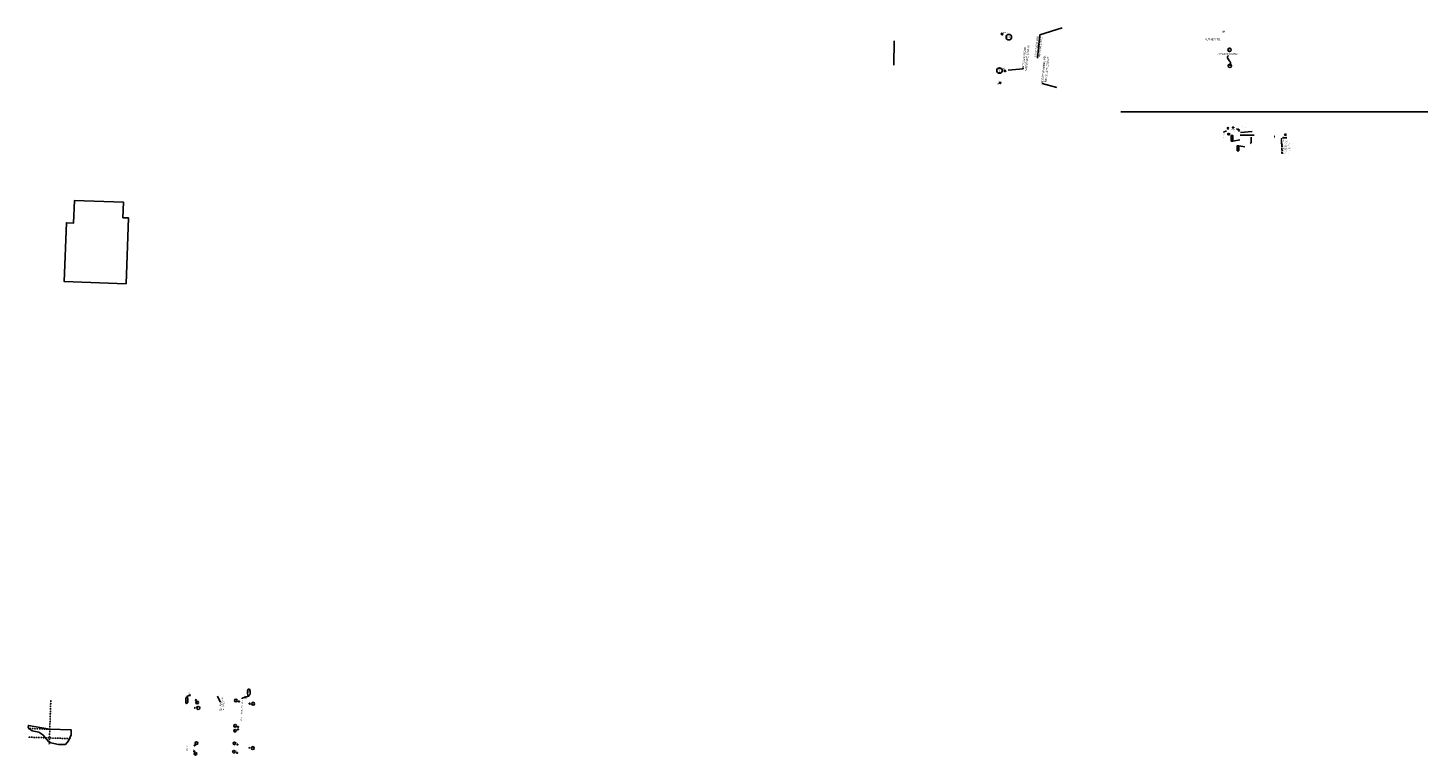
# Model space of a CAD drawing. Header units: feet. Extents: x -11 to 322919, y -12 to 577673.
# Tile 15 of 16: x 160381 to 169497, y 289415 to 294153. Entities that reach past the tile are written whole.
import ezdxf
from ezdxf.enums import TextEntityAlignment as Align

# ---------------------------------------------------------------- set-up
doc = ezdxf.new("R2010")
doc.units = ezdxf.units.FT
doc.header["$MEASUREMENT"] = 0
doc.linetypes.add('F', pattern=[0.15, 0.1, -0.05])
doc.linetypes.add('HIDDEN4', pattern=[0.09375, 0.0625, -0.03125])
for name, color, linetype in [('DV_X_Property_Line', 80, 'Continuous'), ('RW_P_Text-Parcel-001', 140, 'Continuous'), ('RW_X_Text-CLplat', 30, 'Continuous'), ('RW_X_Text-PropMap', 10, 'Continuous'), ('SC_Scratch1', 1, 'Continuous'), ('SC_Scratch10-002', 244, 'Continuous'), ('SC_Scratch12', 7, 'Continuous')]:
    doc.layers.add(name, color=color, linetype=linetype)
doc.styles.add('COEC', font='SWISSCK.ttf')
doc.styles.add('LEROY', font='simplex')
doc.styles.add('Slanted-Normal', font='font31.shx', dxfattribs={"height": 0.1})
doc.styles.get("Standard").update_dxf_attribs({"font": 'font31.shx'})
doc.styles.add('Style-font31', font='font31.shx')
doc.styles.add('Text - CenterTop 0.14 Italic', font='ariali.ttf', dxfattribs={"height": 0.14})
doc.dimstyles.new('COEC', dxfattribs={"dimscale": 13.9, "dimtxt": 0.18, "dimasz": 0.18, "dimexe": 0.18, "dimexo": 0.0625, "dimgap": 0.09, "dimtad": 1, "dimzin": 0, "dimdsep": 46, "dimtxsty": 'Standard', "dimcen": 0.09, "dimclrd": 256, "dimclre": 256, "dimclrt": 256, "dimaunit": 1, "dimadec": 4, "dimazin": 0, "dimtfac": 1, "dimtofl": 0, "dimtmove": 0, "dimatfit": 3, "dimfxl": 1, "dimtolj": 1, "dimtzin": 0, "dimlwd": -1, "dimlwe": -1, "dimarcsym": 0})

# ---------------------------------------------------------------- blocks, each defined once
blk = doc.blocks.new('A$C53e9f13d')
at = {"layer": 'RW_P_Text-Parcel-001'}
blk.add_lwpolyline([(3.4, 1.1, 0.249051), (0, 0)], format="xyb", dxfattribs=at)
blk.add_solid([(3.4, 1.4), (5.5, 1), (3.4, 0.7)], dxfattribs=at)
blk = doc.blocks.new('306')
at = {"color": 0, "linetype": 'ByBlock'}
for p, q in [((0.04, 0.03), (0.09, 0.08)), ((-0.04, -0.03), (-0.09, -0.08))]:
    blk.add_line(p, q, dxfattribs=at)
blk.add_lwpolyline([(-0.03, -0.06), (0.02, -0.06), (0.06, 0), (0.02, 0.06), (-0.03, 0.06), (-0.06, 0)], close=True, dxfattribs=at)
blk = doc.blocks.new('307')
at = {"linetype": 'HIDDEN4'}
for p, q in [((-0.05, 0.05), (0.05, 0.05)), ((-0.05, -0.05), (-0.05, 0.05)), ((0.05, 0.05), (0.05, -0.05)), ((0.05, -0.05), (-0.05, -0.05))]:
    blk.add_line(p, q, dxfattribs=at)
at = {"color": 0, "linetype": 'HIDDEN4'}
for p, q in [((-0.03, 0.03), (0.03, -0.03)), ((0.03, 0.03), (-0.03, -0.03))]:
    blk.add_line(p, q, dxfattribs=at)
blk = doc.blocks.new('309')
at = {"color": 0, "linetype": 'HIDDEN4'}
for p, q in [((-0.03, 0.03), (0.03, -0.03)), ((0.03, 0.03), (-0.03, -0.03))]:
    blk.add_line(p, q, dxfattribs=at)
blk = doc.blocks.new('343')
at = {"color": 0, "linetype": 'ByBlock'}
for radius in [0.0879, 0.045]:
    blk.add_arc((0, 0), radius, 311.53396, 310.53396, dxfattribs=at)

msp = doc.modelspace()

# ---------------------------------------------------------------- hatches: boundary and pattern name
at = {"layer": 'RW_P_Text-Parcel-001'}
h = msp.add_hatch(color=256, dxfattribs=at)
edge = h.paths.add_edge_path()
edge.add_arc((168545.6, 293373.9), 0.25, 0, 360)

# ---------------------------------------------------------------- linework, layer by layer
at = {"layer": 'DV_X_Property_Line', "color": 247, "linetype": 'F'}
for p, q in [((160519.2, 289486.3), (160529.3, 289772.3)), ((160660.8, 289521.4), (160380.8, 289531.2)), ((160382.8, 289588), (160520.9, 289583.1))]:
    msp.add_line(p, q, dxfattribs=at)
at = {"layer": 'RW_P_Text-Parcel-001'}
for p, q in [((168272.7, 293455), (168364.3, 293454.3)), ((168275.6, 293472.6), (168351.2, 293479.2)), ((168346, 293442.3), (168345.7, 293405.2)), ((168225.4, 293416.3), (168272.5, 293424.8)), ((168264.8, 293385.8), (168303.9, 293378.3)), ((168345.7, 293405.2), (168338.2, 293399.5)), ((168545.6, 293363.3), (168544, 293363.3)), ((168545, 293358), (168544, 293358)), ((168545.6, 293363.3), (168544.5, 293364.5)), ((168545.6, 293363.3), (168544.5, 293362.1)), ((168545.2, 293358.4), (168544.5, 293359.2)), ((168545.2, 293357.5), (168544.5, 293356.8)), ((168545.6, 293363.3), (168545.6, 293365)), ((168545.6, 293363.3), (168546.8, 293364.5)), ((168545.6, 293363.3), (168547.3, 293363.3)), ((168545.6, 293363.3), (168545.6, 293361.6)), ((168545.6, 293363.3), (168546.8, 293362.1)), ((168545.6, 293358.6), (168545.6, 293359.6)), ((168545.6, 293357.3), (168545.6, 293356.3)), ((168546.1, 293358.4), (168546.8, 293359.2)), ((168546.1, 293357.5), (168546.8, 293356.8)), ((168546.3, 293358), (168547.3, 293358))]:
    msp.add_line(p, q, dxfattribs=at)
at = {"layer": 'RW_P_Text-Parcel-001', "linetype": 'HIDDEN4'}
for p, q in [((168544.5, 293375), (168546.7, 293375)), ((168544.5, 293372.9), (168544.5, 293375)), ((168546.7, 293372.9), (168544.5, 293372.9)), ((168544.6, 293369.7), (168546.7, 293369.7)), ((168544.6, 293367.5), (168544.6, 293369.7)), ((168546.7, 293367.5), (168544.6, 293367.5)), ((168546.7, 293375), (168546.7, 293372.9)), ((168546.7, 293369.7), (168546.7, 293367.5))]:
    msp.add_line(p, q, dxfattribs=at)
at = {"layer": 'RW_P_Text-Parcel-001'}
for points in [[(168215.5, 293416.3), (168215.5, 293453), (168225.4, 293453), (168225.4, 293416.3)], [(168255, 293352.7), (168255, 293385.8), (168264.8, 293385.8), (168264.8, 293352.7)], [(168544.7, 293379.3), (168544.2, 293378.5), (168545.2, 293378.5), (168545.6, 293377.7), (168546.1, 293378.5), (168547, 293378.5), (168546.6, 293379.3), (168547, 293380.1), (168546.1, 293380.1), (168545.6, 293380.9), (168545.2, 293380.1), (168544.2, 293380.1)], [(168545.6, 293391.2), (168544.3, 293388.9), (168546.9, 293388.9)]]:
    msp.add_lwpolyline(points, close=True, dxfattribs=at)
for points, const_width in [([(168251.4, 293494.4, 1), (168251.4, 293494.9, 1)], 0.525), ([(168542, 293430.8, 1), (168543.1, 293430.8, 1)], 1.05)]:
    msp.add_lwpolyline(points, format="xyb", close=True, dxfattribs=dict(at, const_width=const_width))
for points, format in [([(168499.6, 293448.7, 0.249051), (168496.2, 293447.6)], "xyb"), ([(168552.8, 293459.3, 0, 0.749, 0), (168555, 293459.3, 0, 0, -0.2615), (168556.6, 293458.5, 0, 0, 0.949202)], "xyseb"), ([(168552.8, 293456.4, 0, 0.749, 0), (168555, 293456.3, 0, 0, 0.2615), (168556.6, 293457.2, 0, 0, -0.949202)], "xyseb"), ([(168555.8, 293462.4, 0, 0.749, 0), (168555.9, 293460.1, 0, 0, 0.2615), (168556.8, 293458.6, 0, 0, -0.949202)], "xyseb"), ([(168556, 293453.3, 0, 0.749, 0), (168555.9, 293455.5, 0, 0, -0.2615), (168556.8, 293457.1, 0, 0, 0.949202)], "xyseb"), ([(168558.8, 293462.4, 0, 0.749, 0), (168558.8, 293460.1, 0, 0, -0.2615), (168557.9, 293458.6, 0, 0, 0.949202)], "xyseb"), ([(168558.8, 293453.3, 0, 0.749, 0), (168558.8, 293455.5, 0, 0, 0.2615), (168557.9, 293457.1, 0, 0, -0.949202)], "xyseb"), ([(168561.9, 293459.4, 0, 0.749, 0), (168559.7, 293459.3, 0, 0, 0.2615), (168558.1, 293458.4, 0, 0, -0.949202)], "xyseb"), ([(168561.9, 293456.3, 0, 0.749, 0), (168559.7, 293456.4, 0, 0, -0.2615), (168558.1, 293457.3, 0, 0, 0.949202)], "xyseb"), ([(168564.3, 293456.6), (168565.4, 293457.3, -0.225998), (168564.2, 293454.4), (168564.3, 293454.3, 0.253582), (168565.4, 293457.3), (168566.4, 293456.5)], "xyb"), ([(168564.5, 293458.5), (168565.5, 293457.8, 0.225998), (168564.4, 293460.7), (168564.4, 293460.8, -0.253582), (168565.5, 293457.8), (168566.5, 293458.6)], "xyb"), ([(168566.8, 293454.1), (168567.5, 293455.2, 0.225998), (168564.6, 293454), (168564.5, 293454.1, -0.253582), (168567.5, 293455.2), (168566.7, 293456.1)], "xyb"), ([(168566.9, 293461), (168567.6, 293460, -0.225998), (168564.7, 293461.1), (168564.6, 293461, 0.253582), (168567.6, 293460), (168566.8, 293459)], "xyb"), ([(168569.1, 293454), (168568.4, 293455, -0.225998), (168571.3, 293453.9), (168571.4, 293454, 0.253582), (168568.4, 293455), (168569.2, 293456)], "xyb"), ([(168569.4, 293461), (168568.7, 293460, 0.225998), (168571.6, 293461.1), (168571.6, 293461, -0.253582), (168568.7, 293460), (168569.5, 293459)], "xyb"), ([(168571.7, 293456.6), (168570.6, 293457.3, 0.225998), (168571.8, 293454.4), (168571.7, 293454.3, -0.253582), (168570.6, 293457.3), (168569.6, 293456.5)], "xyb"), ([(168571.8, 293458.5), (168570.7, 293457.8, -0.225998), (168571.9, 293460.7), (168571.8, 293460.8, 0.253582), (168570.7, 293457.8), (168569.8, 293458.6)], "xyb")]:
    msp.add_lwpolyline(points, format=format, dxfattribs=at)
at = {"layer": 'RW_P_Text-Parcel-001', "const_width": 0.649, "flags": 128}
msp.add_lwpolyline([(168545.3, 293363.3, 1), (168546, 293363.3, 1)], format="xyb", close=True, dxfattribs=at)
at = {"layer": 'RW_P_Text-Parcel-001'}
for centre, radius in [((168251.4, 293494.6), 0.525), ((168542.6, 293430.8), 1.05), ((168542.7, 293415.9), 1.05), ((168545.6, 293358), 0.644), ((168545.6, 293379.3), 0.349), ((168545.6, 293368.6), 0.25)]:
    msp.add_circle(centre, radius, dxfattribs=at)
for centre, radius in [((168542.7, 293422.1), 1.02), ((168542.7, 293410.4), 1.02), ((168542.7, 293405.8), 1), ((168542.7, 293400.4), 1), ((168542.7, 293405.8), 0.441), ((168542.7, 293400.4), 0.441)]:
    msp.add_arc(centre, radius, 266.53396, 265.53396, dxfattribs=at)
for centre, major_axis in [((168193.6, 293499.6), (0.09, 6.73)), ((168195.7, 293461.6), (0.08, 6.12)), ((168202.6, 293461.6), (0.08, 5.56)), ((168227.5, 293503.7), (5.56, 0)), ((168265.9, 293485.6), (0.08, 5.56))]:
    msp.add_ellipse(centre, major_axis=major_axis, ratio=0.4567, dxfattribs=at)
msp.add_spline([(168251.4, 293494.6), (168252.3, 293493.6), (168254, 293492.4), (168256, 293492.1), (168258.4, 293492.5), (168261.1, 293492.8), (168263.4, 293492.1), (168264.6, 293490.3)], degree=3, dxfattribs=at)
msp.add_solid([(168499.6, 293449), (168501.7, 293448.6), (168499.6, 293448.3)], dxfattribs=at)
at = {"layer": 'RW_X_Text-CLplat'}
for p, q in [((166969.6, 294107.8), (166954.5, 293956.2)), ((167114.4, 294152.9), (166969.6, 294107.8)), ((166711.5, 293796.1, 886.7), (166716.9, 293802.5, 886.7)), ((166711.5, 293796.1, 886.7), (166705.1, 293801.5, 886.7)), ((166711.5, 293796.1, 886.7), (166706.1, 293789.7, 886.7)), ((166711.5, 293796.1, 886.7), (166717.9, 293790.7, 886.7)), ((161435.2, 289804.4), (161415, 289796.7)), ((161415, 289793.4), (161415, 289796.7)), ((161775.2, 289784.6), (161795.8, 289791.6)), ((161795.8, 289791.6), (161818.1, 289798.2)), ((161818.1, 289798.2), (161818.1, 289801.8)), ((161466.4, 289721.8, 967.1), (161462.5, 289725.1, 967.1)), ((161466.4, 289721.8, 967.1), (161463.1, 289718, 967.1)), ((161466.4, 289721.8, 967.1), (161469.6, 289725.7, 967.1)), ((161466.4, 289721.8, 967.1), (161470.2, 289718.6, 967.1)), ((161775, 289780.2), (161775.2, 289784.6)), ((161822.3, 289462, 966.5), (161818.5, 289465.2, 966.5)), ((161822.3, 289462, 966.5), (161819.1, 289458.1, 966.5)), ((161822.3, 289462, 966.5), (161825.6, 289465.8, 966.5)), ((161822.3, 289462, 966.5), (161826.2, 289458.7, 966.5))]:
    msp.add_line(p, q, dxfattribs=at)
at = {"layer": 'RW_X_Text-CLplat', "linetype": 'Continuous'}
msp.add_line((166019.2, 293910.3), (166021.1, 294069.6), dxfattribs=at)
at = {"layer": 'RW_X_Text-CLplat'}
for points in [[(161428.6, 289789, 0, 2.25, 0), (161428.8, 289795.7, 0, 0, -0.2615), (161431.7, 289800.4, 0, 0, 0.949202)], [(161803.2, 289779.2, 0, 2.25, 0), (161803.4, 289786, 0, 0, 0.2615), (161800.8, 289790.8, 0, 0, -0.949202)]]:
    msp.add_lwpolyline(points, format="xyseb", dxfattribs=at)
at = {"layer": 'RW_X_Text-CLplat', "const_width": 3.15}
for points in [[(161435.2, 289802.9, 1), (161435.2, 289806, 1)], [(161795.8, 289790.1, 1), (161795.8, 289793.2, 1)]]:
    msp.add_lwpolyline(points, format="xyb", close=True, dxfattribs=at)
at = {"layer": 'RW_X_Text-CLplat'}
for centre, radius in [((166767.1, 294092.9), 18), ((166706.8, 293875.4), 18), ((161435.2, 289804.4), 3.15), ((161795.8, 289791.6), 3.15), ((161482.5, 289756.8), 8.64), ((161489.9, 289721.5, 6.2), 9.72), ((161734.5, 289770.6), 8.64), ((161847, 289749, 15.5), 9.72), ((161729.6, 289605.5), 8.64), ((161728.8, 289573.5), 8.64), ((161471, 289423.5), 8.64), ((161477.7, 289492.6), 8.64), ((161722, 289436.6), 8.64), ((161724.6, 289491), 8.64), ((161844.8, 289459.9, 5.6), 9.72)]:
    msp.add_circle(centre, radius, dxfattribs=at)
for centre, radius, start, end in [((166722.9, 294113.1), 5.1, 266.53396, 265.53396), ((166742, 293873.6), 5.1, 351.02236, 350.02236), ((161474.1, 289773, 967.7), 3.06, 356.53396, 355.53396), ((161754.8, 289763.1, 973), 3.06, 356.53396, 355.53396), ((161824, 289749.5, 972.8), 3.06, 356.53396, 355.53396), ((161748.2, 289581.8, 969.3), 3.06, 356.53396, 355.53396), ((161748.8, 289598.3, 969.8), 3.06, 356.53396, 355.53396), ((161462.3, 289439.4, 963.9), 3.06, 356.53396, 355.53396), ((161466, 289477.9, 964.1), 3.06, 356.53396, 355.53396), ((161742.6, 289428.4, 965.3), 3.06, 356.53396, 355.53396), ((161744.6, 289483.2, 966.7), 3.06, 356.53396, 355.53396)]:
    msp.add_arc(centre, radius, start, end, dxfattribs=at)
for centre, ratio in [((161414.8, 289771.9), 0.340489), ((161818.3, 289823.3), 0.423648)]:
    msp.add_ellipse(centre, major_axis=(0.2, 21.5), ratio=ratio, dxfattribs=at)
at = {"layer": 'RW_X_Text-PropMap'}
msp.add_line((167496.6, 293605.7), (169496.6, 293605.7), dxfattribs=at)
at = {"layer": 'RW_X_Text-PropMap', "const_width": 2.62}
msp.add_lwpolyline([(168207.8, 293906.2, 1), (168205.5, 293904.9, 1)], format="xyb", close=True, dxfattribs=at)
at = {"layer": 'RW_X_Text-PropMap'}
for centre in [(168204.8, 294010.6), (168206.6, 293905.6)]:
    msp.add_circle(centre, 11.2, dxfattribs=at)
msp.add_spline([(168206.6, 293905.6), (168209.3, 293911.8), (168211, 293922.1), (168208.2, 293931.7), (168201.1, 293941.8), (168193.6, 293953.3), (168191.9, 293964.9), (168197, 293974.5)], degree=3, dxfattribs=at)
at = {"layer": 'SC_Scratch10-002'}
msp.add_lwpolyline([(161019.6, 292486.5), (160616.6, 292500.7), (160631.2, 292884), (160677.9, 292881.3), (160684.4, 293029.5), (161003.1, 293017.6), (160999.1, 292915.7), (161035.7, 292914.6)], close=True, dxfattribs=at)
at = {"layer": 'SC_Scratch12', "flags": 128}
msp.add_lwpolyline([(160624.7, 289482.6), (160645.3, 289507.1), (160661.7, 289546.3), (160662.9, 289578.1), (160520.9, 289583.1), (160383.5, 289607.9), (160383, 289592.4), (160408, 289572.9), (160451.1, 289562.8), (160477.7, 289545.8), (160516.3, 289500.7), (160529.1, 289494.1), (160579.5, 289484.2)], close=True, dxfattribs=at)

# ---------------------------------------------------------------- block references
at = {"layer": 'RW_P_Text-Parcel-001'}
for name, p, xscale, yscale, zscale in [('306', (168545.6, 293395.3), 20, 20, 20), ('343', (168545.6, 293384.6), 15.3, 15.3, 15.3), ('307', (168545.6, 293352.6), 20, 20, 20), ('309', (168545.7, 293347.3), 20, 20, 20)]:
    msp.add_blockref(name, p, dxfattribs=dict(at, xscale=xscale, yscale=yscale, zscale=zscale))
at = {"layer": 'SC_Scratch1'}
msp.add_blockref('A$C53e9f13d', (168496, 293442.5), dxfattribs=at)

# ---------------------------------------------------------------- texts
at = {"layer": 'RW_P_Text-Parcel-001'}
for s, height, rotation, style, p in [('16-SH1', 2.5, 89.64469, 'Slanted-Normal', (168194.9, 293499.5)), ('55SH', 2.5, 89.64469, 'Slanted-Normal', (168197.1, 293461.3)), ('XXXXXXXX', 2.5, 89.64469, 'Slanted-Normal', (168204.1, 293461.3)), ('10T', 2.8, 90, 'Text - CenterTop 0.14 Italic', (168267.4, 293485.3)), ('PC STA. 21+27.19', 2.8, 179.64469, 'Slanted-Normal', (168290.5, 293454.2)), ('PT STA. 24+72.60', 2.8, 184.99417, 'Slanted-Normal', (168295.3, 293473.4)), ("133+91.63,0.00' RT", 2.5, 89.64469, 'Slanted-Normal', (168344.9, 293423.7))]:
    msp.add_text(s, height=height, rotation=rotation, dxfattribs=dict(at, style=style)).set_placement(p, align=Align.CENTER)
at = {"layer": 'RW_P_Text-Parcel-001', "style": 'Style-font31', "width": 0.9}
msp.add_text('BEGIN ACQUISITION', height=2.5, rotation=90, dxfattribs=at).set_placement((168219.4, 293417.3))
at = {"layer": 'RW_P_Text-Parcel-001', "style": 'Style-font31'}
for s, height, rotation, p in [('STA 118+92.00', 2.5, 90, (168223.4, 293417.6)), ('L', 2.8, 180, (168307.6, 293507.6)), ('P', 2.8, 180, (168308, 293506.9)), ('END ACQUISITION', 2.5, 90, (168258.8, 293353.7)), ('STA 132+70.00', 2.5, 90, (168262.9, 293354))]:
    msp.add_text(s, height=height, rotation=rotation, dxfattribs=at).set_placement(p)
at = {"layer": 'RW_P_Text-Parcel-001'}
for s, height, style, p in [('XX', 2.8, 'Text - CenterTop 0.14 Italic', (168227.3, 293502.3)), ('%%ULEGEND', 5, 'COEC', (168564.4, 293438.5))]:
    msp.add_text(s, height=height, dxfattribs=dict(at, style=style)).set_placement(p, align=Align.CENTER)
for s, height, style, p in [('P', 2.8, 'Style-font31', (168289.3, 293506.2)), ('L', 2.8, 'Style-font31', (168289.7, 293505.5)), ('(P)', 2.5, 'LEROY', (168543.2, 293340.8)), ('(M)', 2.5, 'LEROY', (168543.3, 293335.4))]:
    msp.add_text(s, height=height, dxfattribs=dict(at, style=style)).set_placement(p)
at = {"layer": 'RW_P_Text-Parcel-001', "style": 'Slanted-Normal', "width": 0.95}
msp.add_text("35+91.22,0.00' RT", height=2.5, rotation=89.64469, dxfattribs=at).set_placement((168349, 293424.4), align=Align.CENTER)
at = {"layer": 'RW_P_Text-Parcel-001'}
for s, height, p in [('M.N.S.', 1.4, (168543.9, 293417.4)), ('M.N.F.', 1.4, (168543.9, 293411.9)), ('P.F.', 1.4, (168544.4, 293406.4)), ('I.P.S.', 1.4, (168544.4, 293431.6)), ('P.F.', 1.4, (168544.4, 293401.1)), ('I.P.F.', 1.4, (168544.6, 293422.9)), ('W/CAP SET', 2.5, (168553.3, 293426.7)), ('GIN SPINDLE SET', 2.5, (168553.1, 293362.1)), ('5/8" X 30" REBAR', 2.5, (168553.3, 293430.5)), ('CONCRETE MONUMENT FOUND', 2.5, (168553.3, 293383.3)), ('STONE FOUND', 2.5, (168553.3, 293378)), ('GIN SPINDLE FOUND', 2.5, (168553.3, 293356.7)), ('CUT "X" IN MONUMENT BOX', 2.5, (168553.3, 293351.4)), ('CUT "X" IN MONUMENT BOX', 2.5, (168553.3, 293346)), ('IRON PIN FOUND', 2.5, (168553.2, 293421)), ('MAG NAIL SET', 2.5, (168553.3, 293415.4)), ('MAG NAIL FOUND', 2.5, (168553.3, 293410.1)), ('IRON PIPE FOUND', 2.5, (168553.3, 293404.8)), ('PINCHED IRON PIPE FOUND', 2.5, (168553.3, 293399.5)), ('RAILROAD SPIKE FOUND', 2.5, (168553.3, 293394)), ('POST FOUND', 2.5, (168553.3, 293388.8)), ('MONUMENT BOX W/IP PLACED', 2.5, (168553.3, 293372.6)), ('MONUMENT BOX W/IP FOUND', 2.5, (168553.3, 293367.3)), ('PLAT DISTANCE', 2.5, (168553.3, 293340.8)), ('MEASURED DISTANCE', 2.5, (168553.3, 293335.4))]:
    msp.add_text(s, height=height, dxfattribs=at).set_placement(p)
at = {"layer": 'RW_P_Text-Parcel-001', "width": 0.5}
msp.add_text('PINCHED', height=1.4, dxfattribs=at).set_placement((168544.4, 293399.2))
at = {"layer": 'RW_P_Text-Parcel-001', "char_height": 2.5, "attachment_point": 2, "rotation": 90.36564, "style": 'Style-font31'}
for s, width, insert in [('C CONST. KUTHER ROAD\\PN00%%D00\'09"W,127.19\'', 46.065, (168164.1, 293450.9)), ('L', 41.567, (168165.3, 293430.2))]:
    msp.add_mtext_dynamic_manual_height_columns(s, width=width, gutter_width=50, heights=[27.3], dxfattribs=dict(at, insert=insert))
at = {"layer": 'RW_P_Text-Parcel-001', "insert": (168226.4, 293498.9), "char_height": 2.5, "attachment_point": 2, "style": 'Style-font31'}
msp.add_mtext_dynamic_manual_height_columns('KAYLA J. MAZINGO AND RAY W. KNIGHT II\\P1100 S. KUTHER RD.\\POR 2289-627\\PPID 02-2603101.003', width=41.567, gutter_width=50, heights=[27.3], dxfattribs=at)
at = {"layer": 'RW_X_Text-CLplat'}
msp.add_text('M.N.F.', height=7, dxfattribs=at).set_placement((166729.2, 294120.6))
msp.add_text('108', height=12.5, dxfattribs=at).set_placement((166767.3, 294086.8), align=Align.CENTER)
at = {"layer": 'RW_X_Text-CLplat', "style": 'Style-font31', "width": 0.9}
for s, p in [('133+17.82 C R/W', (166954.1, 294031.4)), ("49+37.90,3.00'LT", (166979.1, 294030.2)), ('L', (166961.6, 294056.8))]:
    msp.add_text(s, height=12.5, rotation=84.00918, dxfattribs=at).set_placement(p, align=Align.CENTER)
at = {"layer": 'RW_X_Text-CLplat'}
for s, height, rotation, p in [('M.N.F.', 7, 84.4884, (166736.4, 293879)), ('CROSS', 7, 90.60028, (166701.5, 293780.8, 886.7)), ('M.N.S.', 4.2, 90, (161430.5, 289808.1)), ('I.P.F.', 4.2, 90, (161471.7, 289778.6, 967.7)), ('M.N.S.', 4.2, 90, (161791.1, 289795.3)), ('CROSS', 4.2, 90, (161476.3, 289711.5, 967.1)), ('I.P.F.', 4.2, 90, (161752.5, 289768.6, 973)), ('I.P.F.', 4.2, 90, (161833.5, 289741.1, 972.8)), ('I.P.F.', 4.2, 90, (161746.4, 289603.8, 969.8)), ('I.P.F.', 4.2, 90, (161745.9, 289559.4, 969.3)), ('I.P.F.', 4.2, 90, (161460, 289445, 963.9)), ('I.P.F.', 4.2, 90, (161463.6, 289483.5, 964.1)), ('I.P.F.', 4.2, 90, (161740.2, 289434, 965.3)), ('I.P.F.', 4.2, 90, (161742.2, 289488.8, 966.7)), ('CROSS', 4.2, 90, (161832.2, 289451.6, 966.5))]:
    msp.add_text(s, height=height, rotation=rotation, dxfattribs=at).set_placement(p)
at = {"layer": 'RW_X_Text-CLplat', "style": 'Style-font31'}
for s, p in [('C R/W SPINNING RD.', (166991.4, 293798.9)), ('N05°11\'44"E,1336.27\'', (167014, 293798.7)), ('L', (166997.1, 293800.7))]:
    msp.add_text(s, height=12.6, rotation=84.60918, dxfattribs=at).set_placement(p)
msp.add_text('108', height=12.5, rotation=84.79367, dxfattribs=at).set_placement((166712.9, 293874.1), align=Align.CENTER)
at = {"layer": 'RW_X_Text-CLplat', "width": 0.9}
for s, rotation, p in [('CLP206', 89.47265, (161821.9, 289822.8)), ('CLP215', 89.47265, (161418.3, 289771.4)), ('1', 90, (161485.7, 289756.8)), ('103', 90, (161493.2, 289721.1, 6.2)), ('6', 90, (161737.8, 289770.6)), ('102', 90, (161850.3, 289749.1, 15.5)), ('23', 90, (161732.8, 289605.5)), ('24', 90, (161732.1, 289573.6)), ('20', 90, (161474.2, 289423.6)), ('22', 90, (161481, 289492.7)), ('26', 90, (161725.2, 289436.6)), ('25', 90, (161727.9, 289491.1)), ('101', 90, (161848.1, 289460, 5.6))]:
    msp.add_text(s, height=7.5, rotation=rotation, dxfattribs=at).set_placement(p, align=Align.CENTER)
at = {"layer": 'RW_X_Text-CLplat', "style": 'Style-font31', "width": 0.9}
for s, p in [('L', (161637.4, 289728.7)), ('Ex. CL R/W STA. 600+11.48', (161773.9, 289640.4))]:
    msp.add_text(s, height=7.5, rotation=87.93162, dxfattribs=at).set_placement(p)
at = {"layer": 'RW_X_Text-CLplat', "width": 0.9}
msp.add_text("694.13'", height=7.5, rotation=87.98328, dxfattribs=at).set_placement((161419.9, 289442.1))
at = {"layer": 'RW_X_Text-CLplat', "char_height": 12.6, "attachment_point": 5, "rotation": 84.00918, "style": 'Style-font31'}
for s, insert in [('SPINNING ROAD                            ', (166866.6, 293959.8)), ('N05%%D07\'19"E-1334.48\'                    ', (166887.2, 293957.6))]:
    msp.add_mtext_dynamic_manual_height_columns(s, width=199.268, gutter_width=45, heights=[0], dxfattribs=dict(at, insert=insert))
at = {"layer": 'RW_X_Text-CLplat', "insert": (161627.3, 289706.3), "char_height": 7.5, "width": 163.067, "attachment_point": 1, "rotation": 87.93162, "line_spacing_factor": 0.9, "style": 'Style-font31'}
msp.add_mtext('{\\W0.9;Ex. C R/W\\PWALNUT STREET\\PN87%%D57\'49"W}', dxfattribs=at)
at = {"layer": 'RW_X_Text-PropMap', "style": 'Style-font31'}
for s, p in [('KUTHER RD.', (168042.6, 294072.9)), ('49+1833476.002', (168127, 293977.7)), ('55', (168194.2, 294004.7))]:
    msp.add_text(s, height=12.5, dxfattribs=at).set_placement(p)
for s, p in [('P', (168171.2, 294123.3)), ('L', (168174.8, 294125.1))]:
    msp.add_text(s, height=14, rotation=90, dxfattribs=at).set_placement(p)

# ---------------------------------------------------------------- leaders
at = {"layer": 'RW_P_Text-Parcel-001'}
msp.add_leader([(168185, 293481.7), (168165.2, 293474.7), (168165.2, 293473.8)], dimstyle='COEC', override={"dimscale": 13.9, "dimgap": 0.09, "dimtad": 0}, dxfattribs=at)
at = {"layer": 'RW_X_Text-CLplat'}
for points, override in [([(166762.9, 293877.2), (166860, 293887.1), (166861.1, 293891.7)], {"dimscale": 50, "dimgap": 0.09, "dimtad": 0}), ([(167079.2, 293764.8), (166985.2, 293790.9), (166985.8, 293797)], {"dimscale": 70, "dimgap": 0.09, "dimtad": 0}), ([(161615.5, 289798), (161633, 289762.5), (161632.8, 289758.3)], {"dimscale": 30})]:
    msp.add_leader(points, dimstyle='COEC', override=override, dxfattribs=at)

doc.saveas('drawing.dxf')
